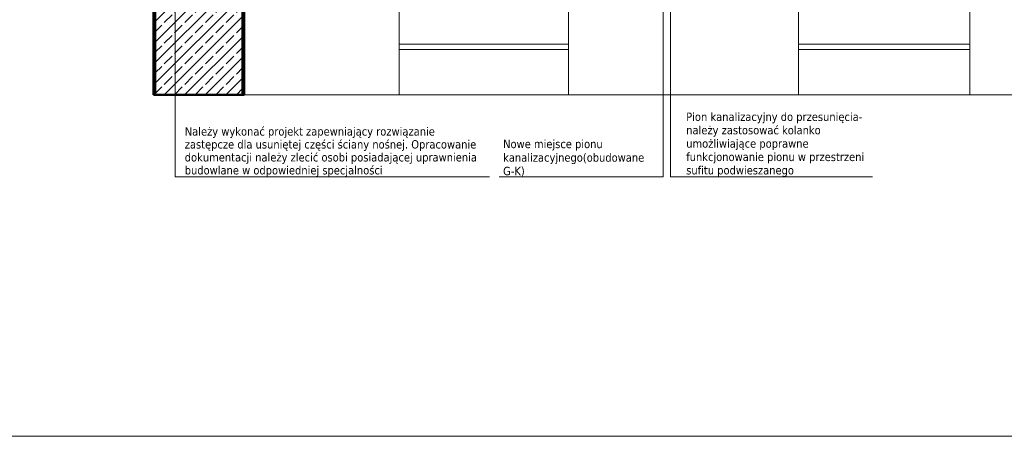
# Model space of a CAD drawing. Extents: x -1922 to 5870, y 70 to 4130.
# Tile 2 of 15: x 784 to 2542, y 70 to 814. Entities that reach past the tile are written whole.
import ezdxf
from ezdxf.xclip import XClip

# ---------------------------------------------------------------- set-up
doc = ezdxf.new("R2010")
doc.units = 0
doc.header["$MEASUREMENT"] = 0
doc.header["$XCLIPFRAME"] = 0
for name, color, linetype, lineweight in [('!tekst_Nr_pióra__1', 7, 'Continuous', 50), ('!tekst_Nr_pióra__41', 7, 'Continuous', 13), ('0_Nr_pióra__1', 7, 'Continuous', 50), ('0_Nr_pióra__41', 7, 'Continuous', 13), ('230-A Ściany działowe_Nr_pióra__1', 7, 'Continuous', 50), ('arkusz_Nr_pióra__5', 7, 'Continuous', 15)]:
    doc.layers.add(name, color=color, linetype=linetype, lineweight=lineweight)
doc.layers.add('230-A Ściany działowe', color=7, linetype='Continuous')
doc.layers.add('820-G Rysunki Obrazki', color=7, linetype='Continuous')
doc.layers.add('tekst_Nr_pióra__84', color=7, linetype='Continuous', lineweight=5, true_color=0xa5a5a5)
doc.styles.add('GENERATED_STYLE_1', font='tahoma.ttf')
pattern_1 = [(0, (1124.8, 2233.816), (0, 17.3205), [0, -10]), (0, (1129.8, 2242.476), (0, 17.3205), [0, -10])]

# ---------------------------------------------------------------- blocks, each defined once
blk = doc.blocks.new('Rysunek_2_2', base_point=(1124.8, 2233.8))
at = {"layer": '230-A Ściany działowe', "linetype": 'Continuous', "lineweight": 0, "ltscale": 0.1, "true_color": 0x000000}
h = blk.add_hatch(dxfattribs=at)
h.set_pattern_fill('Tynk_0002', color=18, style=0, pattern_type=2)
h.set_pattern_definition(pattern_1)
h.paths.add_polyline_path([(1022.8, 679.8), (1025.8, 679.8), (1025.8, 1455.8), (1022.8, 1455.8)])
h = blk.add_hatch(dxfattribs=at)
h.set_pattern_fill('Beton_zbrojony_0002', color=18, style=0, pattern_type=2)
h.set_pattern_definition([(45, (1124.8, 2233.816), (-18.38478, 18.38478), []), (45, (1115.608, 2243.008), (-18.38478, 18.38478), [19.5, -6.5])])
h.paths.add_polyline_path([(1025.8, 679.8), (1181.8, 679.8), (1181.8, 1455.8), (1025.8, 1455.8)])
h = blk.add_hatch(dxfattribs=at)
h.set_pattern_fill('Tynk_0002', color=18, style=0, pattern_type=2)
h.set_pattern_definition(pattern_1)
h.paths.add_polyline_path([(1181.8, 679.8), (1184.8, 679.8), (1184.8, 1455.8), (1181.8, 1455.8)])
at = {"layer": '!tekst_Nr_pióra__41', "color": 7, "linetype": 'Continuous', "lineweight": 13, "ltscale": 0.1}
for p, q in [((1061.6, 1462.3), (1061.6, 533.6)), ((1061.6, 533.6), (1071.4, 533.6)), ((1071.4, 533.6), (1622.7, 533.6))]:
    blk.add_line(p, q, dxfattribs=at)
at = {"layer": '0_Nr_pióra__41', "color": 7, "linetype": 'Continuous', "lineweight": 13, "ltscale": 0.1}
for p, q in [((1946, 1535.3), (1946, 533.6)), ((1933, 1397.9), (1933, 533.6)), ((1916, 533.6), (1640, 533.6)), ((1933, 533.6), (1916, 533.6)), ((1946, 533.6), (1967, 533.6)), ((1967, 533.6), (2307.1, 533.6))]:
    blk.add_line(p, q, dxfattribs=at)
at = {"layer": '230-A Ściany działowe_Nr_pióra__1', "color": 7, "linetype": 'Continuous', "lineweight": 50, "ltscale": 0.1}
for p, q in [((1025.8, 1455.8), (1025.8, 679.8)), ((1181.8, 679.8), (1181.8, 1455.8))]:
    blk.add_line(p, q, dxfattribs=at)
at = {"layer": '230-A Ściany działowe_Nr_pióra__1', "color": 7, "linetype": 'Continuous', "lineweight": 50, "ltscale": 0.1, "flags": 128}
for points in [[(1022.8, 1455.8), (1022.8, 679.8)], [(1184.8, 679.8), (1184.8, 1455.8)], [(1022.8, 679.8), (1025.8, 679.8)], [(1025.8, 679.8), (1181.8, 679.8)], [(1181.8, 679.8), (1184.8, 679.8)]]:
    blk.add_lwpolyline(points, dxfattribs=at)
at = {"layer": 'tekst_Nr_pióra__84', "color": 253, "linetype": 'Continuous', "lineweight": 5, "ltscale": 0.1, "true_color": 0xa5a5a5, "flags": 128}
for points in [[(3354.8, 679.8), (1184.8, 679.8), (1184.8, 841.8), (3354.8, 841.8)], [(1461.7, 841.8), (1763.7, 841.8), (1763.7, 679.8), (1461.7, 679.8)], [(2174.8, 679.8), (2480.8, 679.8), (2480.8, 841.8), (2174.8, 841.8)], [(1763.7, 770.8), (1461.7, 770.8), (1461.7, 760.8), (1763.7, 760.8)], [(2480.8, 770.8), (2174.8, 770.8), (2174.8, 760.8), (2480.8, 760.8)]]:
    blk.add_lwpolyline(points, close=True, dxfattribs=at)
at = {"layer": '!tekst_Nr_pióra__1', "color": 7, "linetype": 'Continuous', "lineweight": 50, "insert": (1078.6, 533.6), "char_height": 15, "width": 536.938, "attachment_point": 7, "line_spacing_factor": 0.924234, "style": 'GENERATED_STYLE_1'}
blk.add_mtext('\\A1;{\\pql;\\fTahoma|b0|i0|c238|p34;Należy wykonać projekt zapewniający rozwiązanie zastępcze dla usuniętej części ściany nośnej. Opracowanie dokumentacji należy zlecić osobi posiadającej uprawnienia budowlane w odpowiedniej specjalności}', dxfattribs=at)
at = {"layer": '0_Nr_pióra__1', "color": 7, "linetype": 'Continuous', "lineweight": 50, "char_height": 15, "attachment_point": 7, "style": 'GENERATED_STYLE_1'}
for s, insert, width, line_spacing_factor in [('\\A1;{\\pql;\\fTahoma|b0|i0|c238|p34;Pion kanalizacyjny do przesunięcia- należy zastosować kolanko umożliwiające poprawne funkcjonowanie pionu w przestrzeni sufitu podwieszanego}', (1974.2, 533.6), 325.732, 0.954551), ('\\A1;{\\pql;\\fTahoma|b0|i0|c238|p34;Nowe miejsce pionu kanalizacyjnego(obudowa\\fTahoma|b0|i0|c238|p34;ne\\fTahoma|b0|i0|c238|p34; G-K)}', (1647.2, 533.7), 261.597, 0.967169)]:
    blk.add_mtext(s, dxfattribs=dict(at, insert=insert, width=width, line_spacing_factor=line_spacing_factor))

msp = doc.modelspace()

# ---------------------------------------------------------------- linework, layer by layer
at = {"layer": 'arkusz_Nr_pióra__5', "color": 7, "linetype": 'Continuous', "lineweight": 15, "ltscale": 0.1}
msp.add_lwpolyline([(70, 4130), (5870, 4130), (5870, 70), (70, 70)], close=True, dxfattribs=at)

# ---------------------------------------------------------------- next in the draw order: block references
at = {"layer": '820-G Rysunki Obrazki', "color": 9, "linetype": 'Continuous', "lineweight": 5, "ltscale": 0.1, "true_color": 0xc2c2c2}
ref = msp.add_blockref('Rysunek_2_2', (1124.8, 2233.8), dxfattribs=at)
XClip(ref).set_block_clipping_path([(712.59345625, 344.4914316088), (3674.7757765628, 3672.7923996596)])

doc.saveas('drawing.dxf')
